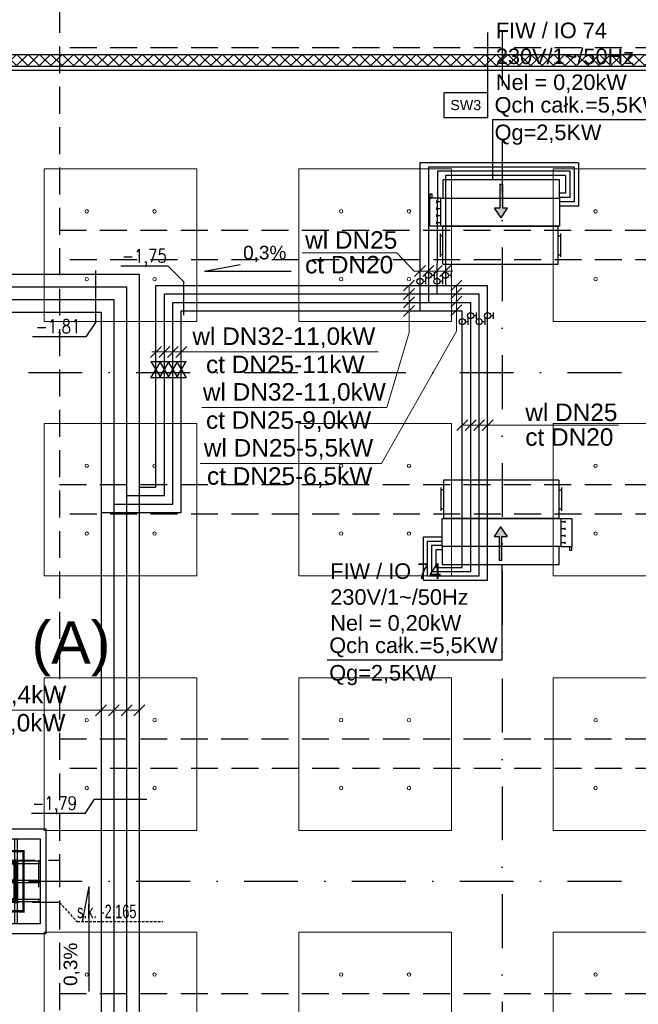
# Model space of a CAD drawing. Header units: centimetres. Extents: x -10702 to 24628, y -4437 to 19798.
# Tile 83 of 92: x 9891 to 10620, y 10855 to 12016. Entities that reach past the tile are written whole.
import ezdxf

# ---------------------------------------------------------------- set-up
doc = ezdxf.new("R2010")
doc.units = ezdxf.units.CM
for name, pattern in [('Kondygnacja  -0_5$0$HIDDEN', [9.525, 6.35, -3.175]), ('Kondygnacja  -0_5$0$HIDDEN2', [4.7625, 3.175, -1.5875]), ('Osie rzutów$0$DASHDOT2', [12.7, 6.35, -3.175, 0, -3.175])]:
    doc.linetypes.add(name, pattern=pattern)
for name, color, linetype in [('bgde_dodatki powykonawcze', 7, 'Continuous'), ('KJP_ARMATURA', 2, 'Continuous'), ('KJP_KK_OPISY MOCY klimakonwektorów', 7, 'Continuous'), ('Kondygnacja  -0_5$0$ARCH_GK', 8, 'Continuous'), ('Kondygnacja  -0_5$0$ARCH_INFO_OPISY_PRZEGRODY', 8, 'Continuous'), ('Kondygnacja  -0_5$0$ARCH_KONSTR_POWYŻEJ RZUTU', 8, 'Kondygnacja  -0_5$0$HIDDEN'), ('Kondygnacja  -0_5$0$ARCH_KONSTR_POWYŻEJ RZUTU_IST', 8, 'Kondygnacja  -0_5$0$HIDDEN2'), ('Kondygnacja  -0_5$0$ARCH_KONSTRUKCJA_NIEWIDOCZNA', 8, 'Continuous'), ('Kondygnacja  -0_5$0$ARCH_OKŁADZINA', 8, 'Continuous'), ('Kondygnacja  -0_5$0$ARCH_SŁUPY', 8, 'Continuous'), ('Kondygnacja  -0_5$0$ARCH_ŚLUSARKA_DRZWI', 8, 'Continuous'), ('Osie rzutów$0$ARCH_INFO_OSIE_IST', 8, 'Osie rzutów$0$DASHDOT2'), ('Osie rzutów$0$ARCH_INFO_OSIE_OPISY_IST', 8, 'Continuous'), ('Pomieszczenia -05$0$ARCH_INFO_OPISY', 8, 'Continuous')]:
    doc.layers.add(name, color=color, linetype=linetype)
for name, color, linetype, lineweight in [('bgde_opis ct 1', 7, 'Continuous', 20), ('bgde_rzędne wl ct', 7, 'Continuous', 25), ('bgde_urządzenia', 3, 'Continuous', 30), ('KJP_CT_kk_powrót', 30, '04_CT_KOMF_POW', 25), ('KJP_CT_kk_zasil', 30, '04_CT_KOMF_ZAS', 25), ('KJP_WL_kk zasil', 150, '04_WL_KOMF_ZAS', 25), ('KJP_WL_kk_powr', 150, '04_WL_KOMF_POW', 25), ('SU Lampy kwadratowe  -05$0$ARCH_SUFITY_PODWIESZANE', 8, 'Continuous', 9)]:
    doc.layers.add(name, color=color, linetype=linetype, lineweight=lineweight)
doc.styles.add('Arial', font='arial.ttf')
doc.styles.add('Kondygnacja  -0_5$0$Arial', font='arial.ttf')
doc.styles.add('Kondygnacja  -0_5$0$BIKTS', font='bikromsw.shx', dxfattribs={"width": 0.8})
doc.styles.add('Pomieszczenia -05$0$Arial', font='arial.ttf')
doc.styles.add('st rom', font='Romans.shx', dxfattribs={"width": 0.8})
doc.linetypes.add('04_CT_KOMF_POW', pattern='A,100,-15,["CTKp",Standard,S=10,R=0,X=-10,Y=-5],-35', length=150)
doc.linetypes.add('04_CT_KOMF_ZAS', pattern='A,100,-15,["CTKz",Standard,S=10,R=0,X=-10,Y=-5],-35', length=150)
doc.linetypes.add('04_WL_KOMF_POW', pattern='A,100,-15,["WLKp",Standard,S=10,R=0,X=-10,Y=-5],-35', length=150)
doc.linetypes.add('04_WL_KOMF_ZAS', pattern='A,100,-15,["WLKz",Standard,S=10,R=0,X=-10,Y=-5],-35', length=150)
pattern_1 = [(45, (-1133.3117, -3177.9858), (-0.6735192, 0.6735192), [])]

# ---------------------------------------------------------------- blocks, each defined once
blk = doc.blocks.new('Osie rzutów')
at = {"layer": 'Osie rzutów$0$ARCH_INFO_OSIE_IST', "ltscale": 10}
for p, q in [((10460, 12510), (10460, 4623.26)), ((4436.04, 11600), (13655, 11600)), ((4436.04, 11000), (13655, 11000))]:
    blk.add_line(p, q, dxfattribs=at)
blk = doc.blocks.new('SU Lampy kwadratowe  -05$0$moduł sufitu')
at = {"layer": 'SU Lampy kwadratowe  -05$0$ARCH_SUFITY_PODWIESZANE'}
for points in [[(60, -60), (240, -60), (240, -240), (60, -240)], [(360, -60), (540, -60), (540, -240), (360, -240)], [(60, -360), (240, -360), (240, -540), (60, -540)], [(360, -360), (540, -360), (540, -540), (360, -540)]]:
    blk.add_lwpolyline(points, close=True, dxfattribs=at)
for centre in [(110, -110), (190, -110), (410, -110), (490, -110), (110, -190), (190, -190), (410, -190), (490, -190), (110, -410), (190, -410), (410, -410), (490, -410), (110, -490), (190, -490), (410, -490), (490, -490)]:
    blk.add_circle(centre, 2, dxfattribs=at)
blk = doc.blocks.new('SU Lampy kwadratowe  -05')
at = {"layer": 'SU Lampy kwadratowe  -05$0$ARCH_SUFITY_PODWIESZANE'}
for points in [[(9920, 11840), (10100, 11840), (10100, 11660), (9920, 11660)], [(10220, 11840), (10400, 11840), (10400, 11660), (10220, 11660)], [(10520, 11840), (10700, 11840), (10700, 11660), (10520, 11660)]]:
    blk.add_lwpolyline(points, close=True, dxfattribs=at)
for centre in [(9970, 11790), (10050, 11790), (10270, 11790), (10350, 11790), (10570, 11790), (9970, 11710), (10050, 11710), (10270, 11710), (10350, 11710), (10570, 11710)]:
    blk.add_circle(centre, 2, dxfattribs=at)
for p in [(9860, 11600), (10460, 11600), (9860, 11000), (10460, 11000)]:
    blk.add_blockref('SU Lampy kwadratowe  -05$0$moduł sufitu', p, dxfattribs=at)
blk = doc.blocks.new('Kondygnacja  -0_5$0$słup_kwadrat')
at = {"layer": 'Kondygnacja  -0_5$0$ARCH_SŁUPY', "lineweight": 40}
h = blk.add_hatch(dxfattribs=at)
h.set_pattern_fill('ANSI31', color=256, scale=0.3, style=0)
h.set_pattern_definition(pattern_1)
h.paths.add_polyline_path([(36, 34), (39, 34), (39, 84), (36, 84)])
h = blk.add_hatch(dxfattribs=at)
h.set_pattern_fill('ANSI31', color=256, scale=0.3, style=0)
h.set_pattern_definition(pattern_1)
h.paths.add_polyline_path([(89, 80), (89, 83), (39, 83), (39, 80)])
h = blk.add_hatch(dxfattribs=at)
h.set_pattern_fill('ANSI31', color=256, scale=0.3, style=0)
h.set_pattern_definition(pattern_1)
h.paths.add_polyline_path([(89, 34), (92, 34), (92, 84), (89, 84)])
h = blk.add_hatch(dxfattribs=at)
h.set_pattern_fill('ANSI31', color=256, scale=0.3, style=0)
h.set_pattern_definition(pattern_1)
h.paths.add_polyline_path([(89, 57.5), (89, 60.5), (39, 60.5), (39, 57.5)])
h = blk.add_hatch(dxfattribs=at)
h.set_pattern_fill('ANSI31', color=256, scale=0.3, style=0)
h.set_pattern_definition(pattern_1)
h.paths.add_polyline_path([(89, 35), (89, 38), (39, 38), (39, 35)])
at = {"layer": 'Kondygnacja  -0_5$0$ARCH_KONSTRUKCJA_NIEWIDOCZNA'}
blk.add_lwpolyline([(119, 109), (119, 9), (9, 9), (9, 109)], close=True, dxfattribs=at)
for points in [[(36, 109), (36, 84)], [(39, 109), (39, 84)], [(62.5, 109), (62.5, 83)], [(65.5, 109), (65.5, 83)], [(89, 109), (89, 84)], [(92, 109), (92, 84)], [(9, 83), (36, 83)], [(92, 83), (119, 83)], [(9, 80), (36, 80)], [(92, 80), (119, 80)], [(9, 60.5), (36, 60.5)], [(92, 60.5), (119, 60.5)], [(9, 57.5), (36, 57.5)], [(92, 57.5), (119, 57.5)], [(9, 38), (36, 38)], [(9, 35), (36, 35)], [(62.5, 35), (62.5, 9)], [(65.5, 35), (65.5, 9)], [(92, 38), (119, 38)], [(92, 35), (119, 35)], [(36, 34), (36, 9)], [(39, 34), (39, 9)], [(89, 34), (89, 9)], [(92, 34), (92, 9)]]:
    blk.add_lwpolyline(points, dxfattribs=at)
at = {"layer": 'Kondygnacja  -0_5$0$ARCH_OKŁADZINA'}
blk.add_lwpolyline([(2, 121), (126, 121), (126, -3), (2, -3)], close=True, dxfattribs=at)
at = {"layer": 'Kondygnacja  -0_5$0$ARCH_SŁUPY', "lineweight": 40}
for p, q in [((39, 60.5), (89, 60.5)), ((89, 57.5), (39, 57.5))]:
    blk.add_line(p, q, dxfattribs=at)
at = {"layer": 'Kondygnacja  -0_5$0$ARCH_SŁUPY', "lineweight": 50, "const_width": 3}
blk.add_lwpolyline([(28.5, 94.5), (99.5, 94.5), (99.5, 23.5), (28.5, 23.5)], close=True, dxfattribs=at)
at = {"layer": 'Kondygnacja  -0_5$0$ARCH_SŁUPY', "lineweight": 40}
for points in [[(36, 84), (39, 84), (39, 34), (36, 34)], [(89, 84), (92, 84), (92, 34), (89, 34)]]:
    blk.add_lwpolyline(points, close=True, dxfattribs=at)
for points in [[(89, 83), (39, 83)], [(39, 80), (89, 80)], [(89, 38), (39, 38)], [(39, 35), (89, 35)]]:
    blk.add_lwpolyline(points, dxfattribs=at)
blk = doc.blocks.new('Kondygnacja  -0_5$0$konstrukcja istniejąca -0.5')
at = {"layer": 'Kondygnacja  -0_5$0$ARCH_KONSTR_POWYŻEJ RZUTU_IST', "ltscale": 10}
for points in [[(9938, 12175), (9938, 11025)], [(10982, 11982.9), (9938, 11982.9)], [(9938, 11767.9), (10982, 11767.9)], [(10982, 11732.9), (9938, 11732.9)], [(9938, 11467.9), (10982, 11467.9)], [(10982, 11432.9), (9938, 11432.9)], [(9938, 11167.9), (10982, 11167.9)], [(10982, 11132.9), (9938, 11132.9)], [(9938, 10975), (9782, 10975), (9782, 11025), (9938, 11025), (9938, 10975)], [(9938, 10975), (9938, 9825)]]:
    blk.add_lwpolyline(points, dxfattribs=at)
at = {"layer": 'Kondygnacja  -0_5$0$ARCH_KONSTR_POWYŻEJ RZUTU_IST', "ltscale": 10, "elevation": 0}
for points in [[(9913, 11025), (9913, 10975)], [(9938, 10867.9), (10982, 10867.9)]]:
    blk.add_lwpolyline(points, dxfattribs=at)
at = {"layer": 'Kondygnacja  -0_5$0$ARCH_KONSTR_POWYŻEJ RZUTU_IST'}
blk.add_lwpolyline([(9938, 10975), (9958.7, 10952.5), (10059.8, 10952.5)], dxfattribs=at)
at = {"layer": 'Kondygnacja  -0_5$0$ARCH_KONSTR_POWYŻEJ RZUTU_IST', "style": 'Kondygnacja  -0_5$0$BIKTS', "width": 0.7}
blk.add_text('s.k. -2,165', height=16, dxfattribs=at).set_placement((9958.7, 10956.5))

msp = doc.modelspace()

# ---------------------------------------------------------------- hatches: boundary and pattern name
at = {"layer": 'bgde_urządzenia'}
h = msp.add_hatch(color=256, dxfattribs=at)
h.paths.add_polyline_path([(10457.085, 11805.513), (10460.085, 11805.513), (10460.085, 11793.848), (10466.275, 11793.848), (10458.585, 11782.42), (10450.895, 11793.848), (10457.085, 11793.848)])
h.paths.add_polyline_path([(10457.085, 11822.181), (10460.085, 11822.181), (10460.085, 11805.513), (10457.085, 11805.513)])
h = msp.add_hatch(color=256, dxfattribs=at)
h.paths.add_polyline_path([(10459.496, 11394.929), (10456.496, 11394.929), (10456.496, 11406.595), (10450.306, 11406.595), (10457.996, 11418.022), (10465.686, 11406.595), (10459.496, 11406.595)])
h.paths.add_polyline_path([(10459.496, 11378.261), (10456.496, 11378.261), (10456.496, 11394.929), (10459.496, 11394.929)])
at = {"layer": 'Kondygnacja  -0_5$0$ARCH_GK', "linetype": 'Continuous', "lineweight": -3}
h = msp.add_hatch(dxfattribs=at)
h.set_pattern_fill('ANSI37', color=256, scale=3, style=0)
h.paths.add_polyline_path([(6220, 11975), (6220, 11961), (6471, 11961), (6478.5, 11964.417), (6478.5, 11975)], flags=0)
h.paths.add_polyline_path([(6478.5, 11975), (6478.5, 11964.417), (6486, 11961), (11133.785, 11961), (11139.584, 11975)], flags=0)

# ---------------------------------------------------------------- linework, layer by layer
at = {"layer": 'bgde_dodatki powykonawcze'}
for p, q in [((10376.518, 11714.595), (10379.95, 11714.595)), ((10379.95, 11710.936), (10379.95, 11718.254)), ((10396.518, 11714.617), (10399.95, 11714.617)), ((10399.95, 11710.958), (10399.95, 11718.276)), ((10366.526, 11707.604), (10369.958, 11707.604)), ((10369.958, 11703.945), (10369.958, 11711.263)), ((10386.526, 11707.627), (10389.958, 11707.627)), ((10389.958, 11703.968), (10389.958, 11711.286)), ((10429.731, 11663.319), (10429.731, 11670.636)), ((10449.731, 11663.341), (10449.731, 11670.659)), ((10416.307, 11659.987), (10419.739, 11659.987)), ((10419.739, 11656.328), (10419.739, 11663.646)), ((10426.299, 11666.978), (10429.731, 11666.978)), ((10436.307, 11660.01), (10439.739, 11660.01)), ((10439.739, 11656.351), (10439.739, 11663.669)), ((10446.299, 11667), (10449.731, 11667))]:
    msp.add_line(p, q, dxfattribs=at)
for centre in [(10372.918, 11714.595), (10392.918, 11714.617), (10362.926, 11707.604), (10382.926, 11707.627), (10422.699, 11666.978), (10442.699, 11667), (10412.707, 11659.987), (10432.707, 11660.01)]:
    msp.add_circle(centre, 3.6, dxfattribs=at)
at = {"layer": 'bgde_opis ct 1'}
for p, q in [((10335.773, 11741.116), (10224.018, 11741.116)), ((10335.773, 11741.116), (10356.124, 11719.602)), ((10369.362, 11726.046), (10356.474, 11713.158)), ((10379.272, 11726.046), (10366.384, 11713.158)), ((10389.272, 11726.046), (10376.384, 11713.158)), ((10399.272, 11726.046), (10386.384, 11713.158)), ((10401.48, 11719.602), (10356.124, 11719.602)), ((10356.537, 11709.019), (10343.649, 11696.132)), ((10412.377, 11709.019), (10399.49, 11696.132)), ((10405.934, 11648.854), (10405.934, 11703.363)), ((10356.537, 11699.019), (10343.649, 11686.132)), ((10350.093, 11647.28), (10350.093, 11702.576)), ((10412.377, 11699.807), (10399.49, 11686.919)), ((10356.537, 11689.019), (10343.649, 11676.132)), ((10412.377, 11689.807), (10399.49, 11676.919)), ((10412.377, 11679.807), (10399.49, 11666.919)), ((10356.537, 11679.019), (10343.649, 11666.132)), ((10317.647, 11492.64), (10405.934, 11648.854)), ((10350.093, 11647.28), (10323.709, 11558.561)), ((10057.999, 11630.681), (10045.111, 11617.793)), ((10313.769, 11624.237), (10046.778, 11624.237)), ((10067.999, 11630.681), (10055.111, 11617.793)), ((10077.999, 11630.681), (10065.111, 11617.793)), ((10087.999, 11630.681), (10075.111, 11617.793)), ((10323.709, 11558.561), (10105.857, 11558.561)), ((10419.233, 11544.326), (10406.345, 11531.439)), ((10429.143, 11544.326), (10416.255, 11531.439)), ((10439.143, 11544.327), (10426.255, 11531.439)), ((10449.143, 11544.327), (10436.255, 11531.439)), ((10597.016, 11537.883), (10412.699, 11537.883)), ((10317.647, 11492.64), (10103.695, 11492.639)), ((9993.446, 11208.145), (9980.558, 11195.257)), ((10008.446, 11208.145), (9995.558, 11195.257)), ((10023.446, 11208.145), (10010.558, 11195.257)), ((10038.446, 11208.145), (10025.558, 11195.257)), ((10032.002, 11201.701), (9721.169, 11201.701))]:
    msp.add_line(p, q, dxfattribs=at)
at = {"layer": 'bgde_rzędne wl ct'}
for p, q in [((10108.884, 11719.506), (10150.871, 11727.411)), ((9980.597, 11658.776), (9980.597, 11720.196)), ((10066.183, 11725.188), (10010.084, 11725.188)), ((10084.648, 11706.722), (10066.144, 11725.227)), ((10108.884, 11719.506), (10210.95, 11719.506)), ((10084.648, 11667.677), (10084.648, 11706.722)), ((9969.386, 11641.976), (9980.597, 11658.776)), ((9969.386, 11641.976), (9906.103, 11641.976)), ((9968.133, 11079.899), (9979.344, 11096.699)), ((9979.344, 11096.699), (10040.763, 11096.699)), ((9968.133, 11079.899), (9904.849, 11079.899)), ((9972.623, 10994.034), (9964.718, 10952.047)), ((9972.623, 10994.034), (9972.623, 10870.044))]:
    msp.add_line(p, q, dxfattribs=at)
at = {"layer": 'bgde_urządzenia'}
for p, q in [((10389.685, 11827.013), (10389.685, 11805.513)), ((10527.485, 11827.013), (10389.685, 11827.013)), ((10457.085, 11822.181), (10457.085, 11793.848)), ((10457.085, 11822.181), (10460.085, 11822.181)), ((10460.085, 11822.181), (10460.085, 11793.848)), ((10527.485, 11805.513), (10527.485, 11827.013)), ((10374.985, 11805.513), (10374.985, 11810.513)), ((10374.985, 11810.513), (10376.985, 11810.513)), ((10376.985, 11810.513), (10376.985, 11805.513)), ((10387.485, 11805.513), (10374.485, 11805.513)), ((10374.485, 11772.513), (10374.485, 11805.513)), ((10374.485, 11805.513), (10375.985, 11805.513)), ((10382.285, 11802.638), (10382.285, 11800.138)), ((10382.285, 11801.388), (10387.485, 11801.388)), ((10387.485, 11772.513), (10387.485, 11805.513)), ((10387.485, 11805.513), (10389.685, 11805.513)), ((10389.685, 11805.513), (10527.485, 11805.513)), ((10527.485, 11805.513), (10527.485, 11772.513)), ((10382.285, 11794.388), (10382.285, 11791.888)), ((10382.285, 11793.138), (10387.485, 11793.138)), ((10382.285, 11786.138), (10382.285, 11783.638)), ((10382.285, 11784.888), (10387.485, 11784.888)), ((10458.585, 11782.42), (10450.895, 11793.848)), ((10457.085, 11793.848), (10450.895, 11793.848)), ((10458.585, 11782.42), (10466.275, 11793.848)), ((10466.275, 11793.848), (10460.085, 11793.848)), ((10387.485, 11772.513), (10374.485, 11772.513)), ((10382.285, 11777.888), (10382.285, 11775.388)), ((10382.285, 11776.638), (10387.485, 11776.638)), ((10527.485, 11772.513), (10387.485, 11772.513)), ((10389.985, 11727.513), (10389.985, 11772.513)), ((10389.985, 11772.513), (10525.985, 11772.513)), ((10525.985, 11727.513), (10525.985, 11772.513)), ((10386.985, 11736.263), (10386.985, 11763.763)), ((10389.985, 11761.263), (10386.985, 11761.263)), ((10525.985, 11761.263), (10528.985, 11761.263)), ((10528.985, 11736.263), (10528.985, 11763.763)), ((10389.985, 11738.763), (10386.985, 11738.763)), ((10525.985, 11738.763), (10528.985, 11738.763)), ((10389.985, 11727.513), (10525.985, 11727.513)), ((10390.596, 11472.929), (10390.596, 11427.929)), ((10526.596, 11472.929), (10390.596, 11472.929)), ((10526.596, 11472.929), (10526.596, 11427.929)), ((10387.596, 11464.179), (10387.596, 11436.679)), ((10390.596, 11461.679), (10387.596, 11461.679)), ((10526.596, 11461.679), (10529.596, 11461.679)), ((10529.596, 11464.179), (10529.596, 11436.679)), ((10390.596, 11439.179), (10387.596, 11439.179)), ((10526.596, 11439.179), (10529.596, 11439.179)), ((10389.096, 11394.929), (10389.096, 11427.929)), ((10389.096, 11427.929), (10529.096, 11427.929)), ((10526.596, 11427.929), (10390.596, 11427.929)), ((10529.096, 11427.929), (10529.096, 11394.929)), ((10529.096, 11427.929), (10542.096, 11427.929)), ((10534.296, 11422.554), (10534.296, 11425.054)), ((10542.096, 11427.929), (10542.096, 11394.929)), ((10457.996, 11418.022), (10450.306, 11406.595)), ((10457.996, 11418.022), (10465.686, 11406.595)), ((10534.296, 11423.804), (10529.096, 11423.804)), ((10534.296, 11415.554), (10529.096, 11415.554)), ((10534.296, 11414.304), (10534.296, 11416.804)), ((10450.306, 11406.595), (10456.496, 11406.595)), ((10456.496, 11378.261), (10456.496, 11406.595)), ((10459.496, 11378.261), (10459.496, 11406.595)), ((10459.496, 11406.595), (10465.686, 11406.595)), ((10534.296, 11407.304), (10529.096, 11407.304)), ((10534.296, 11406.054), (10534.296, 11408.554)), ((10526.896, 11394.929), (10389.096, 11394.929)), ((10389.096, 11394.929), (10389.096, 11373.429)), ((10526.896, 11373.429), (10526.896, 11394.929)), ((10529.096, 11394.929), (10526.896, 11394.929)), ((10534.296, 11399.054), (10529.096, 11399.054)), ((10529.096, 11394.929), (10542.096, 11394.929)), ((10534.296, 11397.804), (10534.296, 11400.304)), ((10539.596, 11389.929), (10539.596, 11394.929)), ((10541.596, 11389.929), (10539.596, 11389.929)), ((10542.096, 11394.929), (10540.596, 11394.929)), ((10541.596, 11394.929), (10541.596, 11389.929)), ((10459.496, 11378.261), (10456.496, 11378.261)), ((10389.096, 11373.429), (10526.896, 11373.429))]:
    msp.add_line(p, q, dxfattribs=at)
at = {"layer": 'KJP_ARMATURA', "ltscale": 2}
for p, q in [((10045.796, 11613.037), (10057.314, 11593.585)), ((10045.796, 11593.585), (10057.314, 11613.037)), ((10055.796, 11613.037), (10067.314, 11593.585)), ((10055.796, 11593.585), (10067.314, 11613.037)), ((10065.796, 11613.037), (10077.314, 11593.585)), ((10065.796, 11593.585), (10077.314, 11613.037)), ((10075.796, 11613.037), (10087.314, 11593.585)), ((10075.796, 11593.585), (10087.314, 11613.037))]:
    msp.add_line(p, q, dxfattribs=at)
at = {"layer": 'KJP_ARMATURA'}
for points in [[(10045.796, 11613.037), (10045.796, 11613.037), (10057.314, 11613.037)], [(10055.796, 11613.037), (10055.796, 11613.037), (10067.314, 11613.037)], [(10065.796, 11613.037), (10065.796, 11613.037), (10077.314, 11613.037)], [(10075.796, 11613.037), (10075.796, 11613.037), (10087.314, 11613.037)], [(10057.314, 11593.585), (10045.796, 11593.585)], [(10067.314, 11593.585), (10055.796, 11593.585)], [(10077.314, 11593.585), (10065.796, 11593.585)], [(10087.314, 11593.585), (10075.796, 11593.585)]]:
    msp.add_lwpolyline(points, dxfattribs=at)
at = {"layer": 'KJP_CT_kk_powrót', "linetype": 'ByBlock'}
msp.add_line((10383.65, 11837.233), (10382.918, 11692.576), dxfattribs=at)
at = {"layer": 'KJP_CT_kk_powrót'}
for p, q in [((10539.665, 11837.233), (10383.65, 11837.233)), ((10539.665, 11837.233), (10539.665, 11806.263)), ((10539.665, 11806.263), (10527.485, 11806.263)), ((6413.5, 11701.049), (10017.002, 11701.049)), ((10017.002, 11701.049), (10017.002, 9961.425)), ((10061.555, 11692.576), (10090.863, 11692.576)), ((10061.555, 11454.826), (10061.555, 11692.576)), ((10090.863, 11692.576), (10432.699, 11692.576)), ((10432.699, 11360.191), (10432.699, 11692.576)), ((10017.002, 11454.826), (10061.555, 11454.826)), ((10371.916, 11401.16), (10389.096, 11401.16)), ((10371.916, 11360.191), (10371.916, 11401.16)), ((10371.916, 11360.191), (10432.699, 11360.191))]:
    msp.add_line(p, q, dxfattribs=at)
at = {"layer": 'KJP_CT_kk_zasil', "linetype": 'ByBlock'}
msp.add_line((10392.918, 11832.233), (10392.918, 11702.576), dxfattribs=at)
at = {"layer": 'KJP_CT_kk_zasil'}
for p, q in [((10534.665, 11832.233), (10392.918, 11832.233)), ((10534.665, 11832.233), (10534.665, 11811.263)), ((10534.665, 11811.263), (10527.485, 11811.263)), ((6398.5, 11716.049), (10032.002, 11716.049)), ((10032.002, 11716.049), (10032.002, 9976.425)), ((10051.555, 11702.576), (10090.863, 11702.576)), ((10051.555, 11464.826), (10051.555, 11702.576)), ((10090.863, 11702.576), (10442.699, 11702.576)), ((10442.699, 11355.191), (10442.699, 11702.576)), ((10032.002, 11464.826), (10051.555, 11464.826)), ((10366.916, 11406.16), (10389.096, 11406.16)), ((10366.916, 11355.191), (10366.916, 11406.16)), ((10366.916, 11355.191), (10442.699, 11355.191))]:
    msp.add_line(p, q, dxfattribs=at)
at = {"layer": 'KJP_KK_OPISY MOCY klimakonwektorów'}
for p, q in [((10448.542, 11898.433), (10648.43, 11898.433)), ((10448.542, 11898.433), (10448.542, 11827.778)), ((10460, 11261.229), (10460, 11372.323)), ((10253.599, 11261.229), (10460, 11261.229))]:
    msp.add_line(p, q, dxfattribs=at)
at = {"layer": 'KJP_WL_kk zasil', "linetype": 'ByBlock'}
msp.add_line((10372.918, 11842.233), (10372.918, 11682.576), dxfattribs=at)
at = {"layer": 'KJP_WL_kk zasil'}
for p, q in [((10544.665, 11842.233), (10372.918, 11842.233)), ((10544.665, 11842.233), (10544.665, 11801.263)), ((10544.665, 11801.263), (10527.485, 11801.263)), ((6432.5, 11686.049), (10002.002, 11686.049)), ((10002.002, 11686.049), (10002.002, 9946.425)), ((10071.555, 11682.576), (10090.863, 11682.576)), ((10071.555, 11444.826), (10071.555, 11682.576)), ((10090.863, 11682.576), (10422.699, 11682.576)), ((10422.699, 11365.191), (10422.699, 11682.576)), ((10002.002, 11444.826), (10071.555, 11444.826)), ((10376.916, 11396.16), (10389.096, 11396.16)), ((10376.916, 11365.191), (10376.916, 11396.16)), ((10376.916, 11365.191), (10422.699, 11365.191))]:
    msp.add_line(p, q, dxfattribs=at)
at = {"layer": 'KJP_WL_kk_powr', "linetype": 'ByBlock'}
msp.add_line((10362.918, 11847.233), (10362.918, 11672.576), dxfattribs=at)
at = {"layer": 'KJP_WL_kk_powr'}
for p, q in [((10549.665, 11847.233), (10362.918, 11847.233)), ((10549.665, 11847.233), (10549.665, 11796.263)), ((10549.665, 11796.263), (10527.485, 11796.263)), ((6455.5, 11671.049), (9987.002, 11671.049)), ((9987.002, 11671.049), (9987.002, 9931.425)), ((10081.555, 11672.576), (10090.863, 11672.576)), ((10081.555, 11434.826), (10081.555, 11672.576)), ((10090.863, 11672.576), (10412.699, 11672.576)), ((10412.699, 11370.191), (10412.699, 11672.576)), ((9987.002, 11434.826), (10081.555, 11434.826)), ((10381.916, 11391.16), (10389.096, 11391.16)), ((10381.916, 11370.191), (10381.916, 11391.16)), ((10381.916, 11370.191), (10412.699, 11370.191))]:
    msp.add_line(p, q, dxfattribs=at)
at = {"layer": 'Kondygnacja  -0_5$0$ARCH_GK', "linetype": 'Continuous', "lineweight": -3}
for p, q in [((6220, 11975), (11139.584, 11975)), ((6486, 11961), (11133.785, 11961))]:
    msp.add_line(p, q, dxfattribs=at)
at = {"layer": 'Kondygnacja  -0_5$0$ARCH_INFO_OPISY_PRZEGRODY'}
msp.add_lwpolyline([(10442.902, 11929.606), (10442.902, 12001.034)], dxfattribs=at)
msp.add_lwpolyline([(10390.902, 11900.806), (10442.902, 11900.806), (10442.902, 11929.606), (10390.902, 11929.606), (10390.902, 11900.806)], close=True, dxfattribs=at)
at = {"layer": 'Kondygnacja  -0_5$0$ARCH_ŚLUSARKA_DRZWI'}
msp.add_lwpolyline([(11131.714, 11956), (10830, 11956), (10830, 11956), (10689.981, 11956), (10689.981, 11956), (6491, 11956), (6491, 11610)], dxfattribs=at)

# ---------------------------------------------------------------- block references
at = {"layer": 'Kondygnacja  -0_5$0$ARCH_KONSTR_POWYŻEJ RZUTU'}
msp.add_blockref('Kondygnacja  -0_5$0$konstrukcja istniejąca -0.5', (0, 0), dxfattribs=at)
at = {"layer": 'Kondygnacja  -0_5$0$ARCH_SŁUPY'}
msp.add_blockref('Kondygnacja  -0_5$0$słup_kwadrat', (9796, 10941), dxfattribs=at)
at = {"layer": 'Osie rzutów$0$ARCH_INFO_OSIE_OPISY_IST'}
msp.add_blockref('Osie rzutów', (0, 0), dxfattribs=at)
at = {"layer": 'SU Lampy kwadratowe  -05$0$ARCH_SUFITY_PODWIESZANE'}
msp.add_blockref('SU Lampy kwadratowe  -05', (0, 0), dxfattribs=at)

# ---------------------------------------------------------------- texts
at = {"layer": 'bgde_opis ct 1', "color": 2, "style": 'Arial'}
for s, p in [('wl DN25', (10227.502, 11745.937, 1634.188)), ('ct DN20', (10227.502, 11716.825, 1634.188)), ('wl DN25', (10487.09, 11542.703, 1634.188)), ('ct DN20', (10487.09, 11513.591, 1634.188))]:
    msp.add_text(s, height=20.583, rotation=360, dxfattribs=at).set_placement(p)
for s, p in [('wl DN32-11,0kW', (10094.621, 11632.486, -23509.109)), ('ct DN25-11kW', (10110.668, 11599.242, -23509.109)), ('wl DN32-11,0kW', (10106.95, 11566.809, -23509.109)), ('ct DN25-9,0kW', (10110.668, 11533.566, -23509.109)), ('wl DN25-5,5kW', (10108.141, 11500.888, -23667.609)), ('ct DN25-6,5kW', (10111.859, 11467.645, -23667.609)), ('wl DN80-74,4kW', (9730.341, 11209.95, -23680.159)), ('ct DN32-17,0kW', (9734.059, 11176.707, -23680.159))]:
    msp.add_text(s, height=20.58297, dxfattribs=at).set_placement(p)
at = {"layer": 'bgde_rzędne wl ct', "char_height": 16, "attachment_point": 1}
for s, insert, width, style in [('0,3%', (10154.397, 11749.317, 6365.1), 75.8802, 'Arial'), ('-1,75', (10011.62, 11745.474, 299.368), 55.86916, 'st rom'), ('-1,81', (9909.691, 11662.262), 55.86916, 'st rom'), ('-1,79', (9905.842, 11100.184), 55.86916, 'st rom')]:
    msp.add_mtext(s, dxfattribs=dict(at, insert=insert, width=width, style=style))
at = {"layer": 'bgde_rzędne wl ct', "insert": (9942.812, 10876.614, 7325.1), "char_height": 16, "width": 531.5734, "attachment_point": 1, "rotation": 90, "style": 'Arial'}
msp.add_mtext('0,3%', dxfattribs=at)
at = {"layer": 'KJP_KK_OPISY MOCY klimakonwektorów', "char_height": 18.326, "width": 421.7149, "attachment_point": 1, "style": 'Arial'}
for s, insert in [('FIW / IO 74\\P230V/1~/50Hz\\PNel = 0,20kW', (10452.405, 12012.494, 2308.732)), ('Qch całk.=5,5KW', (10450.93, 11924.715, 2308.732)), ('Qg=2,5KW', (10450.93, 11892.236, 2308.732)), ('FIW / IO 74\\P230V/1~/50Hz\\PNel = 0,20kW', (10257.193, 11374.932, 2308.732)), ('Qch całk.=5,5KW', (10255.987, 11287.511, 1879.287)), ('Qg=2,5KW', (10255.987, 11255.032, 1879.287))]:
    msp.add_mtext(s, dxfattribs=dict(at, insert=insert))
at = {"layer": 'Kondygnacja  -0_5$0$ARCH_INFO_OPISY_PRZEGRODY', "insert": (10416.902, 11915.206), "char_height": 12, "width": 52, "attachment_point": 5, "style": 'Kondygnacja  -0_5$0$Arial'}
msp.add_mtext('SW3', dxfattribs=at)
at = {"layer": 'Pomieszczenia -05$0$ARCH_INFO_OPISY', "insert": (9402.315, 11274.066), "char_height": 50, "width": 1987.33574, "attachment_point": 5, "style": 'Pomieszczenia -05$0$Arial'}
msp.add_mtext('PUSTKA NAD KONDYGNACJĄ -1 (A)', dxfattribs=at)

doc.saveas('drawing.dxf')
